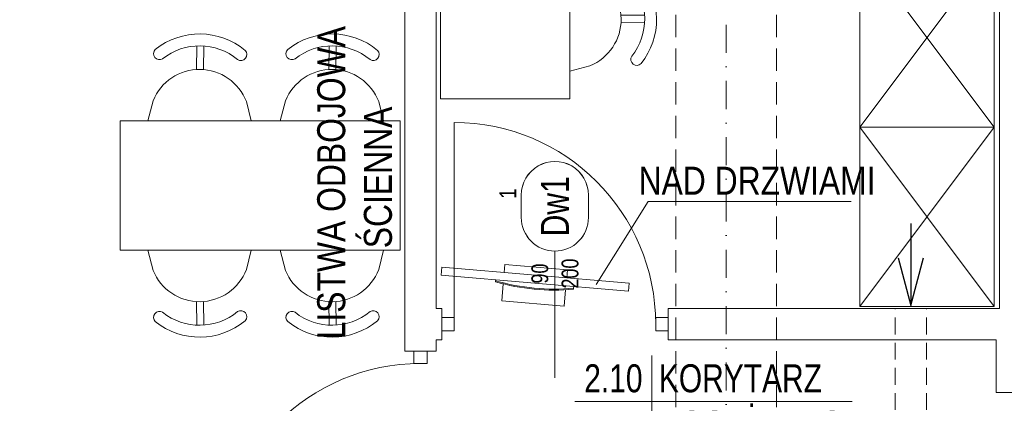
# Model space of a CAD drawing. Header units: millimetres. Extents: x -96593 to 66336, y -23969 to 7139.
# Tile 48 of 256: x -89196 to -88756, y -10116 to -9944. Entities that reach past the tile are written whole.
import ezdxf
from ezdxf.enums import TextEntityAlignment as Align

# ---------------------------------------------------------------- set-up
doc = ezdxf.new("R2010")
doc.units = ezdxf.units.MM
for name, pattern in [('DASHDOT', [1, 0.5, -0.25, 0, -0.25]), ('DASHED', [0.75, 0.5, -0.25]), ('DASHEDX2', [1.5, 1, -0.5])]:
    doc.linetypes.add(name, pattern=pattern)
for name, color, linetype, lineweight in [('BA_drz', 7, 'Continuous', 18), ('BA_met', 7, 'Continuous', 18), ('BA_sym', 7, 'Continuous', 18), ('BA_txc', 1, 'Continuous', 18), ('BA_txs', 2, 'Continuous', 18), ('mm_went_opis', 7, 'Continuous', 15), ('PG_OSIE', 1, 'DASHDOT', 18), ('PG_PODCIĄGI', 1, 'DASHED', 18), ('PG_PRZERYWANE_ŚREDNIE', 1, 'DASHEDX2', 18), ('PG_WYMIARY', 1, 'Continuous', 18), ('PG_WYPOSAŻENIE', 1, 'Continuous', 18), ('PG_ŚCIANY_DZIAŁOWE', 3, 'Continuous', 18)]:
    doc.layers.add(name, color=color, linetype=linetype, lineweight=lineweight)
doc.layers.add('BA_pom', color=6, linetype='Continuous', lineweight=18, plot=False)
doc.styles.add('BIKTS', font='bikromsw.shx', dxfattribs={"width": 0.85})
doc.styles.add('ROMANS', font='bikromsw.shx', dxfattribs={"width": 0.8})

# ---------------------------------------------------------------- blocks, each defined once
blk = doc.blocks.new('dr1h901')
at = {"color": 0}
blk.add_line((-0.5, 0), (-0.5, 1), dxfattribs=at)
blk.add_line((0, 0.3622), (0, -0.2655))
blk.add_arc((-0.5, 0), 1, 0, 90, dxfattribs=at)
blk = doc.blocks.new('jamb')
blk.add_lwpolyline([(-0.5, -0.5), (-0.5, 0.5), (0.5, 0.5), (0.5, -0.5)], close=True)
blk = doc.blocks.new('bikmet')
blk.add_line((0, 1.65), (0, -1.65))
at = {"style": 'ROMANS', "width": 0.8}
blk.add_attdef('NRPOM', text='', height=1, dxfattribs=at).set_placement((-0.333, 0.333), align=Align.RIGHT)
blk.add_attdef('NWAPOM', (0.25, 0.333), '', height=1, dxfattribs=at)
blk.add_attdef('PODLOGA', text='', height=1.042, dxfattribs=at).set_placement((0.25, -0.333), align=Align.TOP_LEFT)
blk = doc.blocks.new('symdrz')
blk.add_lwpolyline([(-10, -30, -1), (-10, 30), (10, 30, -1), (10, -30)], format="xyb", close=True)
at = {"style": 'BIKTS', "width": 0.8}
blk.add_attdef('SZERDRZ', text='', height=25, dxfattribs=at).set_placement((77.15, 8.8), align=Align.CENTER)
blk.add_attdef('SYMDRZ', text='', height=25, dxfattribs=at).set_placement((0, 0), align=Align.MIDDLE)
blk.add_attdef('WYSDRZ', text='', height=25, dxfattribs=at).set_placement((77.15, -9.49), align=Align.TOP_CENTER)
blk = doc.blocks.new('A$C5d8eeb17')
at = {"layer": 'PG_WYPOSAŻENIE', "color": 251, "true_color": 0x636466}
for p, q in [((38.75, 0), (38.75, 125)), ((38.75, 125), (96.51, 125)), ((96.51, 0), (96.51, 125)), ((29.78, 110.32), (38.75, 112.71)), ((5.34, 90.84), (15.88, 90.94)), ((5.37, 87.7), (15.91, 87.8)), ((38.75, 66.59), (30.19, 68.7)), ((29.78, 51.21), (38.75, 53.6)), ((5.34, 31.72), (15.88, 31.83)), ((5.37, 28.58), (15.91, 28.69)), ((38.75, 7.48), (30.19, 9.58)), ((96.51, 0), (38.75, 0))]:
    blk.add_line(p, q, dxfattribs=at)
for centre, radius, start, end in [((8.8, 107.44), 2.68, 328.6779, 134.2106), ((38.22, 89.59), 22.39, 112.1553, 248.9642), ((31.82, 89.53), 31.82, 141.4442, 219.6752), ((31.82, 89.53), 26.51, 141.4442, 219.6752), ((9.16, 71.17), 2.68, 226.9089, 32.4416), ((31.82, 30.41), 31.82, 141.4442, 219.6752), ((8.8, 48.32), 2.68, 328.6779, 134.2106), ((38.22, 30.47), 22.39, 112.1553, 248.9642), ((31.82, 30.41), 26.51, 141.4442, 219.6752), ((9.16, 12.05), 2.68, 226.9089, 32.4416)]:
    blk.add_arc(centre, radius, start, end, dxfattribs=at)
blk = doc.blocks.new('A$C819905f0')
at = {"layer": 'PG_WYMIARY', "color": 18, "true_color": 0x000000, "xscale": -1, "rotation": 90}
blk.add_blockref('A$C5d8eeb17', (296.25, 285.97), dxfattribs=at)
at = {"layer": 'PG_WYMIARY', "color": 18, "true_color": 0x000000, "rotation": 90}
blk.add_blockref('A$C5d8eeb17', (296.25, 150.72), dxfattribs=at)
at = {"layer": 'BA_txs', "color": 18, "true_color": 0x000000, "insert": (259.19, 90.83), "char_height": 12.5, "width": 265.5977, "attachment_point": 1, "rotation": 90, "style": 'BIKTS'}
blk.add_mtext('\\pi58.92981;LISTWA ODBOJOWA\\P\\pi95.61136; ŚCIENNA', dxfattribs=at)
blk = doc.blocks.new('A$C25dec356')
at = {"layer": 'PG_WYPOSAŻENIE', "color": 251, "true_color": 0x636466}
for p, q in [((18.97, 84.15), (21.08, 168.12)), ((21.08, 168.12), (28.08, 167.95)), ((23.85, 0), (28.08, 167.95)), ((18.19, 119.18), (17.31, 119.2)), ((19.85, 119.14), (18.09, 49.16)), ((18.19, 119.18), (19.85, 119.14)), ((1.41, 112.6), (0, 56.62)), ((1.41, 112.6), (16.02, 112.23)), ((26.67, 111.96), (33.84, 111.78)), ((33.84, 111.78), (32.43, 55.8)), ((18.97, 84.15), (16.85, 0.18)), ((0, 56.62), (15.19, 56.24)), ((25.26, 55.98), (32.43, 55.8)), ((16.28, 49.2), (17.16, 49.19)), ((18.09, 49.16), (17.16, 49.19)), ((16.85, 0.18), (23.85, 0))]:
    blk.add_line(p, q, dxfattribs=at)
for centre, radius, start, end in [((201.33, 81.48), 187.85, 168.41591, 189.89322), ((202.27, 81.46), 187.9, 168.41974, 189.88946)]:
    blk.add_arc(centre, radius, start, end, dxfattribs=at)
blk = doc.blocks.new('A$C4734549f')
at = {"layer": 'PG_WYPOSAŻENIE', "color": 251, "true_color": 0x636466}
for p, q in [((97.74, 46.81), (74.59, 9.88)), ((188.4, 46.81), (97.74, 46.81))]:
    blk.add_line(p, q, dxfattribs=at)
at = {"layer": 'PG_WYPOSAŻENIE', "color": 18, "true_color": 0x000000}
for points in [[(252.23, 80), (252.23, 160), (192.23, 160), (192.23, 80), (252.23, 80), (192.23, 160), (252.23, 160), (192.23, 80)], [(252.23, 0), (252.23, 80), (192.23, 80), (192.23, 0), (252.23, 0), (192.23, 80), (252.23, 80), (192.23, 0)]]:
    blk.add_lwpolyline(points, dxfattribs=at)
at = {"color": 18, "lineweight": 30, "true_color": 0x000000, "xscale": -0.4999999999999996, "yscale": 0.4999999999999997, "zscale": 0.4999999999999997, "rotation": 263.6633441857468}
blk.add_blockref('A$C25dec356', (4.26, 5.69), dxfattribs=at)
at = {"layer": 'PG_WYMIARY', "color": 18, "true_color": 0x000000, "rotation": 180}
blk.add_blockref('A$C5d8eeb17', (101.51, 217.7), dxfattribs=at)
at = {"layer": 'BA_txs', "color": 18, "true_color": 0x000000, "insert": (46.05, 285.08), "char_height": 12.5, "width": 265.5977, "attachment_point": 9, "rotation": 90, "style": 'BIKTS'}
blk.add_mtext('LISTWA ODBOJOWA\\P ŚCIENNA', dxfattribs=at)
blk = doc.blocks.new('A$C5DA075D8')
at = {"layer": 'BA_met', "color": 252}
blk.add_lwpolyline([(2238.78, 2114.22), (2362.58, 2114.22)], dxfattribs=at)
at = {"layer": 'mm_went_opis', "color": 252, "linetype": 'DASHED', "lineweight": 15, "ltscale": 15}
for p, q in [((2381.79, 1998), (2381.79, 2155.76)), ((2395.79, 1998), (2395.79, 2155.76))]:
    blk.add_line(p, q, dxfattribs=at)
at = {"layer": 'mm_went_opis', "color": 252, "lineweight": 30}
for points in [[(2388.77, 2193.62), (2388.77, 2157.17)], [(2383.08, 2178.42), (2388.77, 2157.17), (2394.47, 2178.42)]]:
    blk.add_lwpolyline(points, dxfattribs=at)
at = {"layer": 'PG_OSIE', "color": 252, "ltscale": 25}
blk.add_lwpolyline([(2306.34, 2784.36), (2306.34, 0)], dxfattribs=at)
at = {"layer": 'PG_PODCIĄGI', "color": 252, "ltscale": 20}
for points in [[(2283.84, 2631.76), (2283.84, 157.76)], [(2328.84, 2631.76), (2328.84, 157.76)]]:
    blk.add_lwpolyline(points, dxfattribs=at)
at = {"layer": 'PG_ŚCIANY_DZIAŁOWE', "color": 252}
for points in [[(2162.84, 2631.76), (2162.84, 2136.76), (2176.84, 2136.76), (2176.84, 2141.76), (2179.34, 2141.76), (2179.34, 2155.76), (2176.84, 2155.76), (2176.84, 2631.76), (2162.84, 2631.76)], [(2428.34, 2625.76), (2428.34, 2155.76), (2280.34, 2155.76), (2280.34, 2141.76), (2426.84, 2141.76), (2426.84, 2118.26), (2440.84, 2118.26), (2440.84, 2625.76), (2428.34, 2625.76)]]:
    blk.add_lwpolyline(points, dxfattribs=at)
at = {"layer": 'BA_drz', "color": 252}
for name, p, xscale, yscale, zscale in [('dr1h901', (2229.84, 2148.76), 90, 90, -90), ('jamb', (2182.09, 2148.76), -5.5, 5.999999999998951, 5.5), ('jamb', (2277.59, 2148.76), -5.5, 5.999999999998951, 5.5)]:
    blk.add_blockref(name, p, dxfattribs=dict(at, xscale=xscale, yscale=yscale, zscale=zscale))
for name, p, xscale, yscale, zscale, rotation in [('jamb', (2169.84, 2134.01), -5.5, 5.999999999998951, 5.5, 90), ('dr1h901', (2169.84, 2086.26), 90, 90, -90, 90.00000000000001)]:
    blk.add_blockref(name, p, dxfattribs=dict(at, xscale=xscale, yscale=yscale, zscale=zscale, rotation=rotation))
at = {"layer": 'BA_met', "color": 252}
ref = blk.add_blockref('bikmet', (2273.13, 2114.22), dxfattribs=dict(at, xscale=12.5, yscale=12.5, zscale=12.5))
ref.add_attrib('NRPOM', ' 2.10', dxfattribs={"layer": '0', "height": 12.5, "style": 'ROMANS', "width": 0.8}).set_placement((2268.97, 2118.39), align=Align.RIGHT)
ref.add_attrib('NWAPOM', 'KORYTARZ', (2276.26, 2118.39), dxfattribs={"layer": '0', "height": 12.5, "style": 'ROMANS', "width": 0.8})
ref.add_attrib('RAREA', '#####', dxfattribs={"layer": '0', "height": 13.021, "style": 'ROMANS', "width": 0.8}).set_placement((2268.97, 2110.06), align=Align.TOP_RIGHT)
ref.add_attrib('PODLOGA', 'POS. ŻYWICZNA', dxfattribs={"layer": '0', "height": 13.0208, "style": 'ROMANS', "width": 0.8}).set_placement((2276.26, 2110.06), align=Align.TOP_LEFT)
at = {"layer": 'BA_sym', "color": 252}
ref = blk.add_blockref('symdrz', (2229.84, 2201.35), dxfattribs=dict(at, xscale=-0.5000000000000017, yscale=0.5000000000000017, zscale=0.5000000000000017, rotation=269.9999952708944))
ref.add_attrib('Symdrz', 'Dw1', dxfattribs={"height": 12.5, "rotation": 90, "style": 'BIKTS', "width": 0.8}).set_placement((2229.84, 2201.35), align=Align.MIDDLE_CENTER)
ref.add_attrib('Szerdrz', '200', dxfattribs={"layer": 'BA_txc', "height": 7.5, "rotation": 90, "style": 'BIKTS', "width": 0.8}).set_placement((2236.59, 2171.35), align=Align.MIDDLE_CENTER)
ref.add_attrib('Wysdrz', '90', dxfattribs={"layer": 'BA_txc', "height": 7.5, "rotation": 90, "style": 'BIKTS', "width": 0.8}).set_placement((2223.09, 2171.35), align=Align.MIDDLE_CENTER)
ref.add_attrib('Sztuk', '1', (2212.59, 2204.78), dxfattribs={"layer": 'BA_pom', "height": 7.5, "rotation": 90, "style": 'BIKTS', "width": 0.8})
at = {"layer": 'PG_PRZERYWANE_ŚREDNIE', "color": 252}
for name, p in [('A$C819905f0', (1864.54, 1992.27)), ('A$C4734549f', (2173.73, 2156.65))]:
    blk.add_blockref(name, p, dxfattribs=at)
at = {"layer": 'BA_txs', "color": 252, "char_height": 12.5, "width": 265.5977, "attachment_point": 7, "style": 'BIKTS'}
for insert in [(2191.09, 2206.53), (1262.15, 2201.46)]:
    blk.add_mtext('\\pi76.13219;NAD DRZWIAMI', dxfattribs=dict(at, insert=insert))

msp = doc.modelspace()

# ---------------------------------------------------------------- block references
at = {"layer": 'BA_drz', "color": 252}
for name, p, xscale, yscale, zscale in [('dr1h901', (-88956.95, -10080.32), 90, 90, -90), ('jamb', (-89004.7, -10080.32), -5.5, 5.999999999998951, 5.5), ('jamb', (-88909.2, -10080.32), -5.5, 5.999999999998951, 5.5)]:
    msp.add_blockref(name, p, dxfattribs=dict(at, xscale=xscale, yscale=yscale, zscale=zscale))
for name, p, xscale, yscale, zscale, rotation in [('jamb', (-89016.95, -10095.07), -5.5, 5.999999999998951, 5.5, 89.99999999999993), ('dr1h901', (-89016.95, -10142.82), 90, 90, -90, 90.00000000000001)]:
    msp.add_blockref(name, p, dxfattribs=dict(at, xscale=xscale, yscale=yscale, zscale=zscale, rotation=rotation))
at = {"layer": 'BA_sym', "color": 252}
ref = msp.add_blockref('symdrz', (-88956.95, -10027.72), dxfattribs=dict(at, xscale=-0.5000000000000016, yscale=0.5000000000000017, zscale=0.5000000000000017, rotation=269.9999952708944))
ref.add_attrib('Symdrz', 'Dw1', dxfattribs={"height": 12.5, "rotation": 90, "style": 'BIKTS', "width": 0.8}).set_placement((-88956.95, -10027.72), align=Align.MIDDLE_CENTER)
ref.add_attrib('Szerdrz', '200', dxfattribs={"layer": 'BA_txc', "height": 7.5, "rotation": 90, "style": 'BIKTS', "width": 0.8}).set_placement((-88950.2, -10057.72), align=Align.MIDDLE_CENTER)
ref.add_attrib('Wysdrz', '90', dxfattribs={"layer": 'BA_txc', "height": 7.5, "rotation": 90, "style": 'BIKTS', "width": 0.8}).set_placement((-88963.7, -10057.72), align=Align.MIDDLE_CENTER)
ref.add_attrib('Sztuk', '1', (-88974.2, -10024.29), dxfattribs={"layer": 'BA_pom', "height": 7.5, "rotation": 90, "style": 'BIKTS', "width": 0.8})
at = {"layer": 'mm_went_opis', "color": 2, "lineweight": 60}
msp.add_blockref('A$C5DA075D8', (-91186.79, -12229.08), dxfattribs=at)

# ---------------------------------------------------------------- texts
at = {"layer": 'BA_txs', "color": 252, "char_height": 12.5, "width": 265.5977, "attachment_point": 7, "style": 'BIKTS'}
for insert in [(-88995.7, -10022.54), (-89924.64, -10027.61)]:
    msp.add_mtext('\\pi76.13219;NAD DRZWIAMI', dxfattribs=dict(at, insert=insert))

doc.saveas('drawing.dxf')
